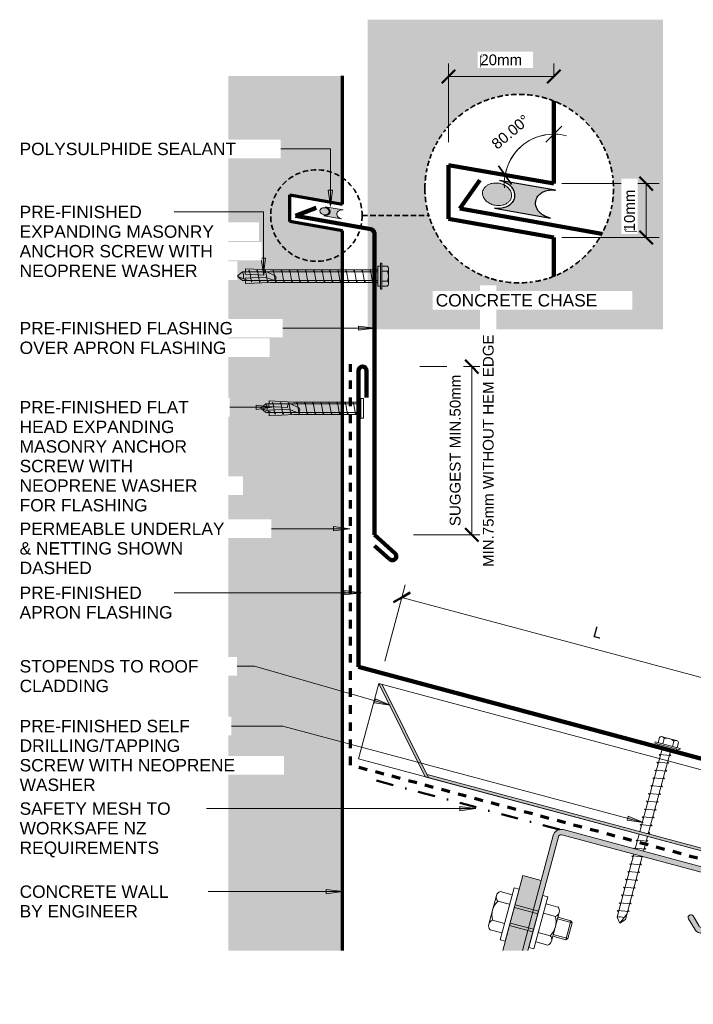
# Model space of a CAD drawing. Header units: millimetres. Extents: x 3431 to 4605, y 1985 to 2854.
# Tile 1 of 3: x 3431 to 3682, y 2489 to 2854. Entities that reach past the tile are written whole.
import ezdxf

# ---------------------------------------------------------------- set-up
doc = ezdxf.new("R2010")
doc.units = ezdxf.units.MM
for name, pattern in [('Dash', [6.35, 3.175, -3.175]), ('Dash dot', [15.875, 6.35, -4.7625, 0, -4.7625]), ('Dash Short', [3, 2, -1])]:
    doc.linetypes.add(name, pattern=pattern)
for name, color, linetype, lineweight in [('A-ANNO-DIMS', 211, 'Continuous', 9), ('A-ANNO-DIMS-2', 211, 'Continuous', 9), ('A-DETL', 90, 'Continuous', 13), ('A-DETL-GENF', 92, 'Continuous', 13), ('A-DETL-THIN', 151, 'Continuous', 13), ('G-ANNO-TEXT', 231, 'Continuous', 9)]:
    doc.layers.add(name, color=color, linetype=linetype, lineweight=lineweight)
doc.styles.add('Arial_1', font='arial.ttf', dxfattribs={"height": 4.6})
doc.styles.add('Arial_2', font='arial.ttf', dxfattribs={"height": 4})
doc.styles.add('Arial_3', font='arial.ttf', dxfattribs={"height": 4})
doc.dimstyles.new('Diagonal', dxfattribs={"dimscale": 304.8, "dimtxt": 4.081038, "dimasz": 0.016404, "dimexe": 0.015748, "dimexo": 0.009843, "dimgap": 0.009843, "dimtad": 1, "dimdec": 0, "dimzin": 0, "dimdsep": 46, "dimtxsty": 'Arial_3', "dimblk1": 'OBLIQUE', "dimblk2": 'OBLIQUE', "dimsah": 1, "dimcen": 0.09, "dimazin": 0, "dimtfac": 1, "dimtdec": 4, "dimtix": 1, "dimtmove": 0, "dimatfit": 3, "dimfxl": 1, "dimtvp": 1, "dimtfill": 1, "dimtolj": 1, "dimtzin": 0, "dimarcsym": 2})
doc.dimstyles.new('Diagonal_-_2_0mm_Arial', dxfattribs={"dimscale": 304.8, "dimtxt": 4.081038, "dimasz": 0.019685, "dimexe": 0.015748, "dimexo": 0.009843, "dimgap": 0.011483, "dimtad": 1, "dimdec": 0, "dimzin": 0, "dimdsep": 46, "dimtxsty": 'Arial_2', "dimblk1": 'OBLIQUE', "dimblk2": 'OBLIQUE', "dimsah": 1, "dimcen": 0.09, "dimdle": 0.015748, "dimazin": 0, "dimtfac": 1, "dimtdec": 4, "dimtix": 1, "dimtmove": 0, "dimatfit": 3, "dimfxl": 1, "dimtvp": 1, "dimtfill": 1, "dimtolj": 1, "dimtzin": 0, "dimarcsym": 2})
doc.dimstyles.new('Diagonal_1', dxfattribs={"dimscale": 304.8, "dimtxt": 4.081038, "dimasz": 0.016404, "dimexe": 0.015748, "dimexo": 0.009843, "dimgap": 0.009843, "dimtad": 1, "dimdec": 0, "dimzin": 0, "dimdsep": 46, "dimtxsty": 'Arial_2', "dimblk1": 'OBLIQUE', "dimblk2": 'OBLIQUE', "dimsah": 1, "dimcen": 0.09, "dimazin": 0, "dimtfac": 1, "dimtdec": 4, "dimtix": 1, "dimtmove": 0, "dimatfit": 3, "dimfxl": 1, "dimtvp": 1, "dimtfill": 1, "dimtolj": 1, "dimtzin": 0, "dimarcsym": 2})

# ---------------------------------------------------------------- blocks, each defined once
blk = doc.blocks.new('Screw4 - Screw 2-5023655-D CR 10 TRANSVERSE APRON')
at = {"layer": 'A-DETL-GENF'}
for p, q in [((-2.76, 3.97), (2.76, 3.97)), ((4.79, 1.5), (-4.79, 1.5)), ((-4.79, 1.5), (-4.79, 1)), ((4.79, 1), (-4.79, 1)), ((-3.67, 1.5), (-3.67, 3.47)), ((-3.67, 1), (-3.67, 0)), ((-3.67, 0), (3.67, 0)), ((-1.85, 1.5), (-1.85, 3.47)), ((-1.6, 0), (-1.6, -32.2)), ((1.6, -32.2), (1.6, 0)), ((1.85, 1.5), (1.85, 3.47)), ((3.67, 1.5), (3.67, 3.47)), ((3.67, 0), (3.67, 1)), ((4.79, 1), (4.79, 1.5)), ((2.17, -1.91), (-2.17, -2.67)), ((-2.17, -2.67), (-1.6, -3)), ((1.6, -1.58), (2.17, -1.91)), ((2.17, -4.91), (-2.17, -5.67)), ((-2.17, -5.67), (-1.6, -6)), ((1.6, -4.58), (2.17, -4.91)), ((2.17, -7.91), (-2.17, -8.67)), ((-2.17, -8.67), (-1.6, -9)), ((2.17, -10.91), (-2.17, -11.67)), ((1.6, -7.58), (2.17, -7.91)), ((1.6, -10.58), (2.17, -10.91)), ((-2.17, -11.67), (-1.6, -12)), ((2.17, -13.91), (-2.17, -14.67)), ((1.6, -13.58), (2.17, -13.91)), ((-2.17, -14.67), (-1.6, -15)), ((2.17, -16.91), (-2.17, -17.67)), ((-2.17, -17.67), (-1.6, -18)), ((1.6, -16.58), (2.17, -16.91)), ((2.17, -19.91), (-2.17, -20.67)), ((-2.17, -20.67), (-1.6, -21)), ((1.6, -19.58), (2.17, -19.91)), ((2.17, -22.91), (-2.17, -23.67)), ((-2.17, -23.67), (-1.6, -24)), ((1.6, -22.58), (2.17, -22.91)), ((1.6, -25.58), (2.17, -25.91)), ((2.17, -25.91), (-2.17, -26.67)), ((-2.17, -26.67), (-1.6, -27)), ((2.17, -28.91), (-2.17, -29.67)), ((1.6, -28.58), (2.17, -28.91)), ((-2.17, -29.67), (-1.6, -30)), ((2.17, -31.91), (0.54, -32.2)), ((1.6, -31.58), (2.17, -31.91)), ((2.17, -34.91), (-2.17, -35.67)), ((-2.17, -35.67), (-1.6, -36)), ((-1.6, -33.2), (-1.6, -38.86)), ((1.6, -38.86), (1.6, -33.2)), ((1.6, -34.58), (2.17, -34.91)), ((2.17, -37.91), (-2.17, -38.67)), ((-2.17, -38.67), (-1.83, -38.86)), ((1.6, -37.58), (2.17, -37.91)), ((2.17, -40.91), (-2.17, -41.67)), ((-2.17, -41.67), (-1.6, -42)), ((-1.6, -40.86), (-1.6, -65.09)), ((1.6, -65.09), (1.6, -40.86)), ((1.6, -43.58), (2.17, -43.91)), ((2.08, -40.86), (2.17, -40.91)), ((2.17, -43.91), (-2.17, -44.67)), ((-2.17, -44.67), (-1.6, -45)), ((2.17, -46.91), (-2.17, -47.67)), ((1.6, -46.58), (2.17, -46.91)), ((-2.17, -47.67), (-1.6, -48)), ((2.17, -49.91), (-2.17, -50.67)), ((-2.17, -50.67), (-1.6, -51)), ((1.6, -49.58), (2.17, -49.91)), ((2.17, -52.91), (-2.17, -53.67)), ((-2.17, -53.67), (-1.6, -54)), ((1.6, -52.58), (2.17, -52.91)), ((2.17, -55.91), (-2.17, -56.67)), ((-2.17, -56.67), (-1.6, -57)), ((1.6, -55.58), (2.17, -55.91)), ((2.17, -58.91), (-2.17, -59.67)), ((-2.17, -59.67), (-1.6, -60)), ((2.17, -61.91), (-2.17, -62.67)), ((1.6, -58.58), (2.17, -58.91)), ((1.6, -61.58), (2.17, -61.91)), ((-2.17, -62.67), (-1.6, -63)), ((-1.6, -65.09), (0, -66.99)), ((0, -66.99), (1.6, -63.04)), ((1.6, -65.09), (0, -66.99))]:
    blk.add_line(p, q, dxfattribs=at)
for centre, radius, start, end in [((-2.76, 2.9), 1.08, 32.3801, 147.6199), ((0, 0.31), 3.67, 59.7274, 120.2726), ((2.76, 2.9), 1.08, 32.3801, 147.6199), ((0.08, -67.71), 3.11, 74.3059, 122.4975)]:
    blk.add_arc(centre, radius, start, end, dxfattribs=at)
blk = doc.blocks.new('Wafer Tek-Concrete - Wafer Tek-Concrete-5025811-D CR 10 TRANSVERSE APRON')
at = {"layer": 'A-DETL-GENF'}
for p, q in [((-3.67, 1), (-3.67, 0)), ((3.67, 1), (-3.67, 1)), ((-3.67, 0), (3.67, 0)), ((-2.3, -24.92), (-2.3, 0)), ((-1.6, 0), (-1.6, -35.19)), ((1.6, -35.19), (1.6, 0)), ((2.3, 0), (2.3, -24.91)), ((3.67, 0), (3.67, 1)), ((2.17, -1.91), (-2.17, -2.67)), ((-2.17, -2.67), (-1.6, -3)), ((1.6, -1.58), (2.17, -1.91)), ((2.17, -4.91), (-2.17, -5.67)), ((-2.17, -5.67), (-1.6, -6)), ((1.6, -4.58), (2.17, -4.91)), ((2.17, -7.91), (-2.17, -8.67)), ((-2.17, -8.67), (-1.6, -9)), ((2.17, -10.91), (-2.17, -11.67)), ((1.6, -7.58), (2.17, -7.91)), ((1.6, -10.58), (2.17, -10.91)), ((-2.17, -11.67), (-1.6, -12)), ((2.17, -13.91), (-2.17, -14.67)), ((1.6, -13.58), (2.17, -13.91)), ((-2.17, -14.67), (-1.6, -15)), ((2.17, -16.91), (-2.17, -17.67)), ((-2.17, -17.67), (-1.6, -18)), ((1.6, -16.58), (2.17, -16.91)), ((2.17, -19.91), (-2.17, -20.67)), ((-2.17, -20.67), (-1.6, -21)), ((1.6, -19.58), (2.17, -19.91)), ((-2.78, -34.04), (-2.3, -24.92)), ((2.17, -22.91), (-2.17, -23.67)), ((-2.17, -23.67), (-1.6, -24)), ((-0.28, -23.2), (-1.54, -25.9)), ((0.32, -26.66), (1.42, -23.99)), ((1.6, -22.58), (2.17, -22.91)), ((1.6, -25.58), (2.17, -25.91)), ((2.3, -24.91), (2.78, -34.04)), ((2.17, -25.91), (-2.17, -26.67)), ((-2.17, -26.67), (-1.6, -27)), ((2.17, -28.91), (-2.17, -29.67)), ((-0.35, -27.18), (-0.71, -34.15)), ((0.71, -34.15), (0.32, -26.66)), ((1.6, -28.58), (2.17, -28.91)), ((-2.17, -29.67), (-1.6, -30)), ((2.17, -31.91), (-2.17, -32.67)), ((-2.17, -32.67), (-1.6, -33)), ((1.6, -31.58), (2.17, -31.91)), ((-0.71, -34.15), (-2.78, -34.04)), ((-1.6, -35.19), (0, -37.09)), ((0, -37.09), (1.6, -33.14)), ((1.6, -35.19), (0, -37.09)), ((2.78, -34.04), (0.71, -34.15))]:
    blk.add_line(p, q, dxfattribs=at)
for centre, radius, start, end in [((0.56, -23.61), 0.936, 335.9847, 154.0673), ((-0.68, -26.3), 0.942, 154.7013, 291.0264), ((0.08, -37.82), 3.11, 74.3059, 122.4975)]:
    blk.add_arc(centre, radius, start, end, dxfattribs=at)
blk = doc.blocks.new('Metalcraft MSS Purlin-150x65 - Metalcraft MSS Purlin-150x65-5024055-D CR 10 TRANSVERSE APRON')
at = {"layer": 'A-DETL-GENF'}
blk.add_hatch(color=256, dxfattribs=at).paths.add_polyline_path([(1.85, -46.79), (2, -46.75), (2, -2.99), (2.03, -2.74), (2.13, -2.5), (2.29, -2.29), (2.5, -2.13), (2.74, -2.03), (2.99, -2), (61.85, -2), (62.11, -2.03), (62.35, -2.13), (62.56, -2.29), (62.71, -2.5), (62.81, -2.74), (62.85, -2.99), (62.85, -20.79), (62.81, -21.06), (62.71, -21.31), (62.54, -21.53), (62.32, -21.7), (62.06, -21.81), (61.79, -21.84), (61.52, -21.81), (61.26, -21.7), (61.04, -21.53), (57.97, -18.46), (57.77, -18.31), (57.53, -18.21), (57.27, -18.17), (57.01, -18.21), (56.77, -18.31), (56.56, -18.46), (56.4, -18.67), (56.3, -18.91), (56.27, -19.17), (56.3, -19.43), (56.4, -19.67), (56.56, -19.88), (59.78, -23.1), (60.4, -23.56), (61.12, -23.84), (61.89, -23.93), (62.66, -23.82), (63.37, -23.52), (63.98, -23.05), (64.45, -22.43), (64.75, -21.71), (64.85, -20.94), (64.85, -3), (64.74, -2.22), (64.45, -1.5), (63.97, -0.88), (63.35, -0.4), (62.62, -0.1), (61.85, 0), (3, 0), (2.22, -0.1), (1.5, -0.4), (0.88, -0.88), (0.4, -1.5), (0.1, -2.22), (0, -3), (0, -47.29), (0.85, -47.06)])
for p, q in [((61.85, 0), (3, 0)), ((0, -3), (0, -47.29)), ((2, -46.75), (2, -2.99)), ((2.99, -2), (61.85, -2)), ((62.85, -2.99), (62.85, -20.79)), ((64.85, -20.94), (64.85, -3)), ((56.56, -19.88), (59.78, -23.1)), ((61.04, -21.53), (57.97, -18.46))]:
    blk.add_line(p, q, dxfattribs=at)
for centre, radius, start, end in [((3, -3), 3, 90, 180), ((61.85, -3), 3, 0, 90), ((2.99, -2.99), 0.993, 90, 180), ((61.85, -2.99), 0.993, 360, 90), ((57.27, -19.17), 1, 45, 225), ((61.85, -20.94), 2.99, 226.0338, 0), ((61.79, -20.79), 1.06, 225, 0)]:
    blk.add_arc(centre, radius, start, end, dxfattribs=at)
blk = doc.blocks.new('Rivets - M8 - Rivets-5026034-D CR 10 TRANSVERSE APRON')
at = {"layer": 'A-DETL-GENF'}
for p, q in [((-2, 7.33), (-6.57, 7.33)), ((-2, -10), (-2, 10)), ((-2, 10), (0, 10)), ((0, 10), (0, -10)), ((9, 10), (9, -10)), ((11, 10), (9, 10)), ((11, -10), (11, 10)), ((11, 7.33), (15.57, 7.33)), ((-7.57, 5.52), (-7.57, -5.52)), ((-2, 3.7), (-6.57, 3.7)), ((0, 4), (9, 4)), ((11, 3.7), (15.57, 3.7)), ((16.57, 5.52), (16.57, -5.52)), ((16.57, 3.67), (21.54, 3.67)), ((21.54, 3.67), (22.2, 3.01)), ((21.54, 3.67), (21.54, -3.67)), ((0, 3), (9, 3)), ((22.2, 3.01), (16.57, 3.01)), ((22.2, -3.01), (22.2, 3.01)), ((0, -3), (9, -3)), ((16.57, -3.01), (22.2, -3.01)), ((21.54, -3.67), (22.2, -3.01)), ((-2, -3.7), (-6.57, -3.7)), ((0, -4), (9, -4)), ((11, -3.7), (15.57, -3.7)), ((16.57, -3.67), (21.54, -3.67)), ((-2, -7.33), (-6.57, -7.33)), ((0, -10), (-2, -10)), ((9, -10), (11, -10)), ((11, -7.33), (15.57, -7.33))]:
    blk.add_line(p, q, dxfattribs=at)
for centre, radius, start, end in [((-5.42, 5.52), 2.15, 122.3801, 237.6199), ((14.42, 5.52), 2.15, 302.3801, 57.6199), ((-0.24, 0), 7.33, 149.7274, 210.2726), ((9.24, 0), 7.33, 329.7274, 30.2726), ((-5.42, -5.52), 2.15, 122.3801, 237.6199), ((14.42, -5.52), 2.15, 302.3801, 57.6199)]:
    blk.add_arc(centre, radius, start, end, dxfattribs=at)
blk = doc.blocks.new('09 Transverse Apron C - T-Rib-5433106-D CR 10 TRANSVERSE APRON')
at = {"layer": 'A-DETL-GENF'}
for points in [[(26.05, -6.98), (8.79, 27.67), (7.51, 28.01), (24.76, -6.63)], [(329.08, -88.18), (329.34, -87.21), (25.45, -5.78), (26.05, -6.98), (294.11, -78.81)]]:
    blk.add_hatch(color=256, dxfattribs=at).paths.add_polyline_path(points)
at = {"layer": 'A-DETL-GENF', "lineweight": 100}
for p, q in [((-23.43, 201.67), (-15.78, 204.61)), ((-23.43, 201.67), (4.55, 196.74)), ((6, 83.21), (6, 194.82)), ((0, 144.16), (0, 34.16)), ((3, 144.16), (3, 134.16)), ((13.55, 76.42), (6, 83.21)), ((11.42, 74.29), (6, 79.18)), ((0, 34.16), (150.75, -6.23))]:
    blk.add_line(p, q, dxfattribs=at)
at = {"layer": 'A-DETL-GENF', "linetype": 'Dash', "lineweight": 70}
for p, q in [((-3, -2.3), (-3, 146.53)), ((328.3, -91.07), (-3, -2.3))]:
    blk.add_line(p, q, dxfattribs=at)
at = {"layer": 'A-DETL-GENF'}
for p, q in [((0, 0), (7.51, 28.01)), ((7.51, 28.01), (24.76, -6.63)), ((8.79, 27.67), (7.51, 28.01)), ((7.51, 28.01), (336.59, -60.16)), ((26.05, -6.98), (8.79, 27.67)), ((0, 0), (329.08, -88.18)), ((24.76, -6.63), (26.05, -6.98)), ((329.34, -87.21), (25.45, -5.78)), ((26.05, -6.98), (329.08, -88.18)), ((329.08, -88.18), (329.34, -87.21))]:
    blk.add_line(p, q, dxfattribs=at)
at = {"layer": 'A-DETL-GENF', "lineweight": 70}
for p, q in [((140.31, -6.54), (149.97, -9.13)), ((140.7, -5.09), (150.36, -7.68)), ((139.79, -8.47), (142.18, -9.11))]:
    blk.add_line(p, q, dxfattribs=at)
at = {"layer": 'A-DETL-GENF', "lineweight": 100}
for centre, radius, start, end in [((4, 194.82), 2, 0, 74), ((1.5, 144.16), 1.5, 360, 180), ((12.54, 75.3), 1.5, 222, 48), ((150.36, -7.68), 1.5, 255, 75)]:
    blk.add_arc(centre, radius, start, end, dxfattribs=at)
at = {"layer": 'A-DETL-GENF', "lineweight": 70}
blk.add_arc((140.3, -6.79), 1.75, 76.7492, 253.2508, dxfattribs=at)
blk.add_open_spline([(142.18, -9.11), (157.62, -11.04), (150.21, -33.14), (166.42, -42.16)], degree=3, dxfattribs=at)
blk = doc.blocks.new('Screw-Concrete - Screw-Concrete-5025096-D CR 10 TRANSVERSE APRON')
at = {"layer": 'A-DETL-GENF'}
for p, q in [((-2.76, 3.97), (2.76, 3.97)), ((4.79, 1.5), (-4.79, 1.5)), ((-4.79, 1.5), (-4.79, 1)), ((4.79, 1), (-4.79, 1)), ((-3.67, 1.5), (-3.67, 3.47)), ((-3.67, 1), (-3.67, 0)), ((-3.67, 0), (3.67, 0)), ((-2.3, -40), (-2.3, 0)), ((-1.85, 1.5), (-1.85, 3.47)), ((-1.6, 0), (-1.6, -50.28)), ((1.6, -50.28), (1.6, 0)), ((1.85, 1.5), (1.85, 3.47)), ((2.3, 0), (2.3, -40)), ((3.67, 1.5), (3.67, 3.47)), ((3.67, 0), (3.67, 1)), ((4.79, 1), (4.79, 1.5)), ((2.17, -1.91), (-2.17, -2.67)), ((-2.17, -2.67), (-1.6, -3)), ((1.6, -1.58), (2.17, -1.91)), ((2.17, -4.91), (-2.17, -5.67)), ((-2.17, -5.67), (-1.6, -6)), ((1.6, -4.58), (2.17, -4.91)), ((2.17, -7.91), (-2.17, -8.67)), ((-2.17, -8.67), (-1.6, -9)), ((2.17, -10.91), (-2.17, -11.67)), ((1.6, -7.58), (2.17, -7.91)), ((1.6, -10.58), (2.17, -10.91)), ((-2.17, -11.67), (-1.6, -12)), ((2.17, -13.91), (-2.17, -14.67)), ((1.6, -13.58), (2.17, -13.91)), ((-2.17, -14.67), (-1.6, -15)), ((2.17, -16.91), (-2.17, -17.67)), ((-2.17, -17.67), (-1.6, -18)), ((1.6, -16.58), (2.17, -16.91)), ((2.17, -19.91), (-2.17, -20.67)), ((-2.17, -20.67), (-1.6, -21)), ((1.6, -19.58), (2.17, -19.91)), ((2.17, -22.91), (-2.17, -23.67)), ((-2.17, -23.67), (-1.6, -24)), ((1.6, -22.58), (2.17, -22.91)), ((1.6, -25.58), (2.17, -25.91)), ((2.17, -25.91), (-2.17, -26.67)), ((-2.17, -26.67), (-1.6, -27)), ((2.17, -28.91), (-2.17, -29.67)), ((1.6, -28.58), (2.17, -28.91)), ((-2.17, -29.67), (-1.6, -30)), ((2.17, -31.91), (-2.17, -32.67)), ((-2.17, -32.67), (-1.6, -33)), ((1.6, -31.58), (2.17, -31.91)), ((2.17, -34.91), (-2.17, -35.67)), ((-2.17, -35.67), (-1.6, -36)), ((1.6, -34.58), (2.17, -34.91)), ((-2.78, -49.13), (-2.3, -40)), ((2.17, -37.91), (-2.17, -38.67)), ((-2.17, -38.67), (-1.6, -39)), ((-0.28, -38.29), (-1.54, -40.98)), ((0.32, -41.74), (1.42, -39.08)), ((1.6, -37.58), (2.17, -37.91)), ((2.3, -40), (2.78, -49.13)), ((2.17, -40.91), (-2.17, -41.67)), ((-2.17, -41.67), (-1.6, -42)), ((-0.35, -42.27), (-0.71, -49.24)), ((0.71, -49.23), (0.32, -41.74)), ((1.6, -40.58), (2.17, -40.91)), ((1.6, -43.58), (2.17, -43.91)), ((2.17, -43.91), (-2.17, -44.67)), ((-2.17, -44.67), (-1.6, -45)), ((2.17, -46.91), (-2.17, -47.67)), ((1.6, -46.58), (2.17, -46.91)), ((-0.71, -49.24), (-2.78, -49.13)), ((-2.17, -47.67), (-1.6, -48)), ((-1.6, -50.28), (0, -52.18)), ((0, -52.18), (1.6, -48.23)), ((1.6, -50.28), (0, -52.18)), ((2.78, -49.13), (0.71, -49.23))]:
    blk.add_line(p, q, dxfattribs=at)
for centre, radius, start, end in [((-2.76, 2.9), 1.08, 32.3801, 147.6199), ((0, 0.31), 3.67, 59.7274, 120.2726), ((2.76, 2.9), 1.08, 32.3801, 147.6199), ((0.56, -38.7), 0.936, 335.9847, 154.0673), ((-0.68, -41.39), 0.942, 154.7013, 291.0264), ((0.08, -52.9), 3.11, 74.3059, 122.4975)]:
    blk.add_arc(centre, radius, start, end, dxfattribs=at)
blk = doc.blocks.new('DIMBLOCK2-D CR 10 TRANSVERSE APRON')
at = {"layer": 'A-ANNO-DIMS-2'}
for p, q in [((3629.76, 2811.6), (3629.76, 2818.2)), ((3629.76, 2811.6), (3629.76, 2811.6)), ((3629.76, 2811.6), (3629.76, 2806.8)), ((3611.66, 2796.42), (3605.16, 2797.57)), ((3611.66, 2796.42), (3616.39, 2795.59))]:
    blk.add_line(p, q, dxfattribs=at)
at = {"layer": 'A-ANNO-DIMS-2', "lineweight": 35}
for p, q in [((3629.76, 2811.6), (3626.76, 2808.6)), ((3629.76, 2811.6), (3632.76, 2814.6)), ((3611.66, 2796.42), (3609.23, 2799.9)), ((3611.66, 2796.42), (3614.1, 2792.95))]:
    blk.add_line(p, q, dxfattribs=at)
at = {"layer": 'A-ANNO-DIMS-2'}
for start, end in [(75.0313, 184.9687), (90, 170)]:
    blk.add_arc((3629.76, 2793.23), 18.37, start, end, dxfattribs=at)
at = {"layer": 'A-ANNO-DIMS-2', "color": 0, "insert": (3606.18, 2808.78), "char_height": 4, "width": 19.363, "attachment_point": 1, "rotation": 40, "line_spacing_factor": 0.941778, "style": 'Arial_2', "bg_fill": 3, "box_fill_scale": 1.25, "bg_fill_color": 256, "bg_fill_true_color": 13158600, "bg_fill_transparency": 0}
blk.add_mtext('80.00°', dxfattribs=at)
blk = doc.blocks.new('_Oblique')
at = {"color": 0, "linetype": 'ByBlock', "lineweight": -2}
blk.add_line((-0.5, -0.5), (0.5, 0.5), dxfattribs=at)
blk = doc.blocks.new('DIMBLOCK3-D CR 10 TRANSVERSE APRON')
at = {"layer": 'A-ANNO-DIMS-2'}
for p, q in [((3664.06, 2793.23), (3632.76, 2793.23)), ((3664.06, 2793.23), (3664.06, 2773.23)), ((3664.06, 2793.23), (3668.86, 2793.23)), ((3664.06, 2773.23), (3632.76, 2773.23)), ((3664.06, 2773.23), (3668.86, 2773.23))]:
    blk.add_line(p, q, dxfattribs=at)
at = {"layer": 'A-ANNO-DIMS-2', "lineweight": 50}
for p, q in [((3664.06, 2793.23), (3661.56, 2795.73)), ((3664.06, 2793.23), (3666.56, 2790.73)), ((3664.06, 2773.23), (3661.56, 2775.73)), ((3664.06, 2773.23), (3666.56, 2770.73))]:
    blk.add_line(p, q, dxfattribs=at)
at = {"layer": 'A-ANNO-DIMS-2', "color": 0, "insert": (3655.87, 2775.51), "char_height": 4, "width": 18.5342, "attachment_point": 1, "rotation": 90, "line_spacing_factor": 0.941778, "style": 'Arial_3', "bg_fill": 3, "box_fill_scale": 1.25, "bg_fill_color": 256, "bg_fill_true_color": 13158600, "bg_fill_transparency": 0}
blk.add_mtext('\u200e10mm', dxfattribs=at)
blk = doc.blocks.new('DIMBLOCK4-D CR 10 TRANSVERSE APRON')
at = {"layer": 'A-ANNO-DIMS-2'}
for p, q in [((3590.66, 2833.01), (3590.66, 2837.81)), ((3629.76, 2833.01), (3629.76, 2837.81)), ((3590.66, 2833.01), (3629.76, 2833.01)), ((3590.66, 2833.01), (3590.66, 2808.67)), ((3629.76, 2833.01), (3629.76, 2832.68))]:
    blk.add_line(p, q, dxfattribs=at)
at = {"layer": 'A-ANNO-DIMS-2', "lineweight": 50}
for p, q in [((3590.66, 2833.01), (3593.16, 2835.51)), ((3629.76, 2833.01), (3632.26, 2835.51)), ((3590.66, 2833.01), (3588.16, 2830.51)), ((3629.76, 2833.01), (3627.26, 2830.51))]:
    blk.add_line(p, q, dxfattribs=at)
at = {"layer": 'A-ANNO-DIMS-2', "color": 0, "insert": (3602.49, 2841.2), "char_height": 4, "width": 18.5342, "attachment_point": 1, "line_spacing_factor": 0.941778, "style": 'Arial_3', "bg_fill": 3, "box_fill_scale": 1.25, "bg_fill_color": 256, "bg_fill_true_color": 13158600, "bg_fill_transparency": 0}
blk.add_mtext('\u200e20mm', dxfattribs=at)
blk = doc.blocks.new('DIMBLOCK5-D CR 10 TRANSVERSE APRON')
at = {"layer": 'A-ANNO-DIMS-2'}
for p, q in [((3573.34, 2639.64), (3574.58, 2644.28)), ((3573.34, 2639.64), (3566.98, 2615.88)), ((3715.55, 2601.54), (3573.34, 2639.64)), ((3715.55, 2601.54), (3716.79, 2606.17)), ((3715.55, 2601.54), (3709.51, 2579.02))]:
    blk.add_line(p, q, dxfattribs=at)
at = {"layer": 'A-ANNO-DIMS-2', "lineweight": 50}
for p, q in [((3573.34, 2639.64), (3570.28, 2637.87)), ((3573.34, 2639.64), (3576.4, 2641.41)), ((3715.55, 2601.54), (3718.61, 2603.3)), ((3715.55, 2601.54), (3712.48, 2599.77))]:
    blk.add_line(p, q, dxfattribs=at)
at = {"layer": 'A-ANNO-DIMS-2', "color": 0, "insert": (3645.08, 2628.9), "char_height": 4, "width": 3.6918, "attachment_point": 1, "rotation": 345, "line_spacing_factor": 0.941778, "style": 'Arial_2', "bg_fill": 3, "box_fill_scale": 1.25, "bg_fill_color": 256, "bg_fill_true_color": 13158600, "bg_fill_transparency": 0}
blk.add_mtext('L', dxfattribs=at)
blk = doc.blocks.new('DIMBLOCK6-D CR 10 TRANSVERSE APRON')
at = {"layer": 'A-ANNO-DIMS-2', "lineweight": 50}
for p, q in [((3599.34, 2725.28), (3596.84, 2727.78)), ((3599.34, 2725.28), (3601.84, 2722.78)), ((3599.34, 2662.83), (3596.84, 2665.33)), ((3599.34, 2662.83), (3601.84, 2660.33))]:
    blk.add_line(p, q, dxfattribs=at)
at = {"layer": 'A-ANNO-DIMS-2'}
for p, q in [((3599.34, 2725.28), (3579.98, 2725.28)), ((3599.34, 2662.83), (3599.34, 2725.28)), ((3599.34, 2725.28), (3604.14, 2725.28)), ((3599.34, 2662.83), (3577.65, 2662.83)), ((3599.34, 2662.83), (3604.14, 2662.83))]:
    blk.add_line(p, q, dxfattribs=at)
at = {"layer": 'A-ANNO-DIMS-2', "color": 0, "char_height": 4, "attachment_point": 1, "rotation": 90, "line_spacing_factor": 0.941778, "style": 'Arial_2', "bg_fill": 3, "box_fill_scale": 1.25, "bg_fill_color": 256, "bg_fill_true_color": 13158600, "bg_fill_transparency": 0}
for s, insert, width in [('MIN.75mm WITHOUT HEM EDGE', (3603.43, 2650.92), 103.5202), ('SUGGEST MIN.50mm', (3591.15, 2666.09), 67.1299)]:
    blk.add_mtext(s, dxfattribs=dict(at, insert=insert, width=width))

msp = doc.modelspace()

# ---------------------------------------------------------------- hatches: boundary and pattern name
at = {"layer": 'A-DETL-GENF'}
h = msp.add_hatch(color=7, dxfattribs=at)
h.paths.add_polyline_path([(3619.95, 2739.1), (3670.26, 2739.1), (3670.26, 2854.1), (3560.61, 2854.1), (3560.61, 2739.1), (3616.91, 2739.1)])
h.paths.add_polyline_path([(3616.91, 2756.38), (3613.87, 2756.51), (3610.83, 2756.91), (3607.85, 2757.57), (3604.95, 2758.49), (3602.11, 2759.66), (3599.41, 2761.07), (3596.84, 2762.7), (3594.41, 2764.57), (3592.16, 2766.63), (3590.11, 2768.88), (3588.24, 2771.31), (3586.6, 2773.88), (3585.2, 2776.58), (3584.02, 2779.41), (3583.1, 2782.32), (3582.45, 2785.27), (3582.05, 2788.29), (3581.91, 2791.38), (3582.05, 2794.47), (3582.45, 2797.48), (3583.1, 2800.44), (3584.02, 2803.34), (3585.2, 2806.17), (3586.6, 2808.88), (3588.24, 2811.44), (3590.11, 2813.88), (3592.16, 2816.13), (3594.41, 2818.18), (3596.84, 2820.05), (3599.41, 2821.69), (3602.11, 2823.09), (3604.95, 2824.27), (3607.85, 2825.18), (3610.83, 2825.84), (3613.87, 2826.24), (3616.91, 2826.38), (3619.95, 2826.24), (3622.99, 2825.84), (3625.97, 2825.18), (3628.87, 2824.27), (3631.71, 2823.09), (3634.41, 2821.69), (3636.98, 2820.05), (3639.41, 2818.18), (3641.66, 2816.13), (3643.71, 2813.88), (3645.58, 2811.44), (3647.22, 2808.88), (3648.62, 2806.17), (3649.8, 2803.34), (3650.72, 2800.44), (3651.37, 2797.48), (3651.77, 2794.47), (3651.91, 2791.38), (3651.77, 2788.29), (3651.37, 2785.27), (3650.72, 2782.32), (3649.8, 2779.41), (3648.62, 2776.58), (3647.22, 2773.88), (3645.58, 2771.31), (3643.71, 2768.88), (3641.66, 2766.63), (3639.41, 2764.57), (3636.98, 2762.7), (3634.41, 2761.07), (3631.71, 2759.66), (3628.87, 2758.49), (3625.97, 2757.57), (3622.99, 2756.91), (3619.95, 2756.51)])
h = msp.add_hatch(dxfattribs=at)
h.set_pattern_fill('FP_1', color=9, style=0, pattern_type=2)
h.set_pattern_definition([(50, (0, 0), (14.575316, -1.275165), [1.524, -16.764]), (355, (0, 0), (-2.81956, 15.284905), [1.219, -13.411]), (100.451, (1.215, -0.106), (11.755714, 14.00984), [1.295, -14.247]), (46.184, (0, 4.064), (21.68615, -3.36392), [2.286, -25.146]), (96.636, (1.807, 3.784), (18.99178, 19.79433), [1.943, -21.371]), (351.184, (0, 4.064), (18.99206, 19.7941), [1.829, -20.117]), (21, (2.032, 3.048), (12.129647, -8.181538), [1.524, -16.764]), (326, (2.032, 3.048), (4.944224, 14.73543), [1.219, -13.411]), (71.451, (3.043, 2.366), (17.073884, 6.554), [1.295, -14.247]), (37.5, (0, 0), (0.2472267, 6.764328), [0.67056, -12.578, 0.67056, -12.944, -13.462]), (37.5, (0, 0), (0.2472267, 6.764328), [-26.863, 0.67056, -12.791]), (7.5, (0, 0), (5.345655, 8.014312), [0.67056, -7.092, 0.67056, -12.273, -5.131]), (7.5, (0, 0), (5.345655, 8.014312), [-20.706, 0.67056, -4.46]), (327.5, (-4.531, 0), (10.847647, -0.4581936), [0.67056, -4.409, 0.67056, -15.179, -21.031]), (327.5, (-4.531, 0), (10.847647, -0.4581936), [-20.93, 0.67056, -20.361]), (317.5, (-6.563, 0), (11.850734, 2.034188), [0.67056, -5.933, 0.67056, -9.855, -14.935]), (317.5, (-6.563, 0), (11.850734, 2.034188), [-17.13, 0.67056, -14.265])])
h.paths.add_polyline_path([(3508.96, 2508.49), (3551.26, 2508.49), (3551.26, 2775.67), (3531.71, 2779.12), (3531.71, 2789.12), (3551.26, 2785.67), (3551.26, 2833.24), (3508.96, 2833.24), (3508.96, 2633.07)])
h = msp.add_hatch(color=10, dxfattribs=at)
h.paths.add_polyline_path([(3628.58, 2780.46), (3627.17, 2780.84), (3625.88, 2781.46), (3624.77, 2782.29), (3623.9, 2783.29), (3623.3, 2784.4), (3623.02, 2785.57), (3623.06, 2786.75), (3623.43, 2787.87), (3624.09, 2788.88), (3625.03, 2789.72), (3626.19, 2790.35), (3627.52, 2790.75), (3628.94, 2790.9), (3630.4, 2790.77), (3609.62, 2794.44), (3611.03, 2794.05), (3612.32, 2793.43), (3613.43, 2792.6), (3614.3, 2791.61), (3614.9, 2790.5), (3615.18, 2789.32), (3615.14, 2788.15), (3614.77, 2787.02), (3614.11, 2786.02), (3613.17, 2785.18), (3612.01, 2784.54), (3610.68, 2784.14), (3609.26, 2784), (3607.81, 2784.13), (3627.52, 2780.65)])
h.paths.add_polyline_path([(3609.35, 2785.09), (3610.74, 2785.28), (3611.83, 2785.65), (3612.79, 2786.26), (3613.51, 2787.02), (3613.95, 2787.88), (3614.1, 2788.88), (3613.99, 2789.76), (3613.54, 2790.77), (3612.88, 2791.62), (3611.91, 2792.4), (3610.74, 2793), (3609.35, 2793.37), (3607.99, 2793.46), (3606.69, 2793.28), (3605.55, 2792.87), (3604.63, 2792.3), (3603.92, 2791.54), (3603.48, 2790.68), (3603.31, 2789.76), (3603.43, 2788.8), (3603.85, 2787.84), (3604.55, 2786.94), (3605.6, 2786.11), (3606.78, 2785.54), (3608.08, 2785.19), (3609.26, 2785.1)])
h = msp.add_hatch(color=10, dxfattribs=at)
h.paths.add_polyline_path([(3550.95, 2780.18), (3550.51, 2780.3), (3550.1, 2780.5), (3549.75, 2780.76), (3549.47, 2781.08), (3549.27, 2781.47), (3549.19, 2781.8), (3549.21, 2782.17), (3549.32, 2782.53), (3549.53, 2782.85), (3549.83, 2783.12), (3550.2, 2783.32), (3550.68, 2783.45), (3551.07, 2783.49), (3551.53, 2783.45), (3544.94, 2784.61), (3545.39, 2784.49), (3545.8, 2784.29), (3546.15, 2784.03), (3546.43, 2783.72), (3546.63, 2783.32), (3546.71, 2782.99), (3546.69, 2782.62), (3546.58, 2782.26), (3546.37, 2781.94), (3546.07, 2781.68), (3545.7, 2781.47), (3545.22, 2781.34), (3544.83, 2781.3), (3544.56, 2781.31), (3550.62, 2780.24)])
h.paths.add_polyline_path([(3544.86, 2781.65), (3545.28, 2781.7), (3545.7, 2781.86), (3545.98, 2782.05), (3546.2, 2782.3), (3546.33, 2782.61), (3546.37, 2782.84), (3546.33, 2783.13), (3546.15, 2783.5), (3545.98, 2783.72), (3545.67, 2783.97), (3545.28, 2784.16), (3544.83, 2784.28), (3544.37, 2784.29), (3544.01, 2784.25), (3543.64, 2784.11), (3543.33, 2783.91), (3543.11, 2783.65), (3542.98, 2783.34), (3542.94, 2783.13), (3542.98, 2782.82), (3543.13, 2782.49), (3543.36, 2782.21), (3543.64, 2781.99), (3544.04, 2781.79), (3544.45, 2781.68), (3544.83, 2781.65)])
msp.add_hatch(color=10, dxfattribs=at).paths.add_polyline_path([(3610.85, 2508.49), (3618.1, 2508.49), (3625.07, 2534.51), (3618.3, 2536.32), (3616.77, 2530.61)])
at = {"layer": 'G-ANNO-TEXT'}
for points in [[(3546.83, 2784.84), (3547.62, 2790.84), (3546.04, 2790.84)], [(3521.93, 2759.6), (3522.72, 2765.6), (3521.14, 2765.6)], [(3563.21, 2739.57), (3557.21, 2740.36), (3557.21, 2738.78)], [(3525.26, 2710.22), (3519.26, 2711.01), (3519.26, 2709.43)], [(3554.03, 2665.11), (3548.03, 2665.9), (3548.03, 2664.32)], [(3558.19, 2641.36), (3552.19, 2642.15), (3552.19, 2640.57)], [(3569.06, 2599.56), (3563.51, 2601.97), (3563.07, 2600.46)], [(3600.87, 2561.21), (3594.87, 2562), (3594.87, 2560.42)], [(3662.97, 2556.06), (3657.38, 2558.37), (3656.97, 2556.85)], [(3551.29, 2530.37), (3545.29, 2531.16), (3545.29, 2529.58)]]:
    msp.add_hatch(color=7, dxfattribs=at).paths.add_polyline_path(points)

# ---------------------------------------------------------------- linework, layer by layer
at = {"layer": 'A-DETL', "lineweight": 70}
for p, q in [((3551.26, 2785.67), (3551.26, 2833.24)), ((3531.71, 2779.12), (3531.71, 2789.12)), ((3531.71, 2789.12), (3551.26, 2785.67)), ((3551.26, 2775.67), (3531.71, 2779.12)), ((3551.26, 2508.49), (3551.26, 2775.67))]:
    msp.add_line(p, q, dxfattribs=at)
at = {"layer": 'A-DETL', "lineweight": 100}
for p, q in [((3629.76, 2793.23), (3629.76, 2823.9)), ((3590.66, 2800.12), (3629.76, 2793.23)), ((3590.66, 2780.12), (3590.66, 2800.12)), ((3629.76, 2773.23), (3590.66, 2780.12)), ((3629.76, 2773.23), (3629.76, 2758.85))]:
    msp.add_line(p, q, dxfattribs=at)
at = {"layer": 'A-DETL', "lineweight": 140}
for q in [(3602.3, 2794.54), (3647.62, 2774.65)]:
    msp.add_line((3594.89, 2783.95), q, dxfattribs=at)
at = {"layer": 'A-DETL', "lineweight": 25}
for p, q in [((3630.4, 2790.77), (3609.62, 2794.44)), ((3607.81, 2784.13), (3628.58, 2780.46))]:
    msp.add_line(p, q, dxfattribs=at)
at = {"layer": 'A-DETL'}
for p, q in [((3551.53, 2783.45), (3544.94, 2784.61)), ((3544.37, 2781.34), (3550.95, 2780.18))]:
    msp.add_line(p, q, dxfattribs=at)
at = {"layer": 'A-DETL', "linetype": 'Dash Short', "lineweight": 35}
msp.add_line((3558.64, 2781.38), (3583.37, 2781.38), dxfattribs=at)
at = {"layer": 'A-DETL', "linetype": 'Dash dot', "lineweight": 50}
msp.add_line((3631.86, 2553.42), (3561.2, 2572.35), dxfattribs=at)
at = {"layer": 'A-DETL', "linetype": 'Dash Short', "lineweight": 35}
msp.add_circle((3541.64, 2781.38), 17, dxfattribs=at)
for start, end in [(100.0274, 107.2206), (81.7728, 98.2272), (72.7794, 79.9726), (117.7794, 125.0286), (108.6381, 116.3619), (63.6381, 71.3619), (54.9714, 62.2206), (126.7728, 143.2272), (36.7728, 53.2272), (144.9714, 152.2206), (27.7794, 35.0286), (153.6381, 161.3619), (18.6381, 26.3619), (162.7794, 169.9341), (10.0659, 17.2206), (171.7728, 180), (351.7728, 8.2272), (180, 188.2272), (190.0659, 197.2206), (342.7794, 349.9341), (198.6381, 206.3619), (333.6381, 341.3619), (207.7794, 215.0286), (324.9714, 332.2206), (216.7728, 233.2272), (306.7728, 323.2272), (234.9714, 242.2206), (243.6381, 251.3619), (288.6381, 296.3619), (297.7794, 305.0286), (252.7794, 259.9726), (261.7728, 278.2272), (280.0274, 287.2206)]:
    msp.add_arc((3616.91, 2791.38), 35, start, end, dxfattribs=at)
at = {"layer": 'A-DETL'}
for points, knots in [([(3609.43, 2793.36), (3608.52, 2793.52), (3607.15, 2793.49), (3605.57, 2792.94), (3604.59, 2792.32), (3603.87, 2791.55), (3603.43, 2790.69), (3603.27, 2789.76), (3603.37, 2788.92), (3603.6, 2788.29), (3603.81, 2787.9), (3604.05, 2787.51), (3604.43, 2787.03), (3605.17, 2786.35), (3606.35, 2785.63), (3607.42, 2785.3), (3607.99, 2785.2)], [0, 0, 0, 0, 0.153846, 0.230769, 0.307692, 0.384615, 0.461538, 0.538462, 0.615385, 0.663462, 0.6875, 0.711538, 0.759615, 0.807692, 0.903846, 1, 1, 1, 1]), ([(3607.99, 2785.2), (3608.91, 2785.04), (3610.27, 2785.07), (3611.86, 2785.62), (3612.84, 2786.24), (3613.56, 2787.01), (3614, 2787.87), (3614.16, 2788.8), (3614.06, 2789.64), (3613.83, 2790.27), (3613.62, 2790.66), (3613.38, 2791.05), (3613, 2791.53), (3612.26, 2792.22), (3611.08, 2792.93), (3610.01, 2793.26), (3609.43, 2793.36)], [0, 0, 0, 0, 0.153846, 0.230769, 0.307692, 0.384615, 0.461538, 0.538462, 0.615385, 0.663462, 0.6875, 0.711538, 0.759615, 0.807692, 0.903846, 1, 1, 1, 1]), ([(3544.88, 2784.27), (3544.59, 2784.32), (3544.16, 2784.31), (3543.66, 2784.14), (3543.35, 2783.94), (3543.12, 2783.7), (3542.98, 2783.42), (3542.93, 2783.13), (3542.96, 2782.86), (3543.05, 2782.63), (3543.15, 2782.44), (3543.3, 2782.26), (3543.53, 2782.05), (3543.9, 2781.82), (3544.25, 2781.71), (3544.43, 2781.68)], [0, 0, 0, 0, 0.153846, 0.230769, 0.307692, 0.384615, 0.461538, 0.538462, 0.615385, 0.663462, 0.711538, 0.759615, 0.807692, 0.903846, 1, 1, 1, 1]), ([(3544.94, 2784.61), (3545.25, 2784.56), (3545.69, 2784.39), (3546.16, 2784.04), (3546.54, 2783.62), (3546.78, 2782.99), (3546.65, 2782.3), (3546.26, 2781.78), (3545.72, 2781.45), (3545.06, 2781.28), (3544.6, 2781.3), (3544.37, 2781.34)], [0, 0, 0, 0, 0.142857, 0.214286, 0.285714, 0.428571, 0.571429, 0.678571, 0.785714, 0.892857, 1, 1, 1, 1]), ([(3544.43, 2781.68), (3544.72, 2781.63), (3545.15, 2781.64), (3545.65, 2781.82), (3545.96, 2782.01), (3546.19, 2782.26), (3546.33, 2782.53), (3546.38, 2782.82), (3546.35, 2783.09), (3546.26, 2783.32), (3546.16, 2783.51), (3546.01, 2783.69), (3545.78, 2783.91), (3545.41, 2784.14), (3545.06, 2784.24), (3544.88, 2784.27)], [0, 0, 0, 0, 0.153846, 0.230769, 0.307692, 0.384615, 0.461538, 0.538462, 0.615385, 0.663462, 0.711538, 0.759615, 0.807692, 0.903846, 1, 1, 1, 1]), ([(3550.95, 2780.18), (3550.64, 2780.24), (3550.21, 2780.4), (3549.73, 2780.75), (3549.36, 2781.18), (3549.12, 2781.8), (3549.24, 2782.49), (3549.64, 2783.01), (3550.18, 2783.35), (3550.84, 2783.51), (3551.3, 2783.49), (3551.53, 2783.45)], [0, 0, 0, 0, 0.142857, 0.214286, 0.285714, 0.428571, 0.571429, 0.678571, 0.785714, 0.892857, 1, 1, 1, 1])]:
    msp.add_open_spline(points, degree=3, knots=knots, dxfattribs=at)
at = {"layer": 'A-DETL', "lineweight": 25}
for points in [[(3609.62, 2794.44), (3610.6, 2794.26), (3611.97, 2793.75), (3613.47, 2792.63), (3614.64, 2791.29), (3615.4, 2789.32), (3615.02, 2787.15), (3613.76, 2785.51), (3612.07, 2784.45), (3610, 2783.94), (3608.54, 2784), (3607.81, 2784.13)], [(3628.58, 2780.46), (3627.6, 2780.64), (3626.23, 2781.15), (3624.73, 2782.27), (3623.56, 2783.6), (3622.8, 2785.57), (3623.18, 2787.75), (3624.44, 2789.39), (3626.13, 2790.45), (3628.21, 2790.96), (3629.66, 2790.9), (3630.4, 2790.77)]]:
    msp.add_open_spline(points, degree=3, knots=[0, 0, 0, 0, 0.142857, 0.214286, 0.285714, 0.428571, 0.571429, 0.678571, 0.785714, 0.892857, 1, 1, 1, 1], dxfattribs=at)
at = {"layer": 'A-DETL-THIN'}
for p, q in [((3618.3, 2536.32), (3610.85, 2508.49)), ((3618.1, 2508.49), (3625.07, 2534.51)), ((3625.07, 2534.51), (3618.3, 2536.32))]:
    msp.add_line(p, q, dxfattribs=at)
at = {"layer": 'G-ANNO-TEXT', "color": 250}
for p, q in [((3515.79, 2806.12), (3514.48, 2806.12)), ((3546.83, 2806.12), (3515.79, 2806.12)), ((3546.83, 2784.84), (3546.83, 2806.12)), ((3547.62, 2790.84), (3546.04, 2790.84)), ((3546.04, 2790.84), (3546.83, 2784.84)), ((3546.83, 2784.84), (3547.62, 2790.84)), ((3511.8, 2782.72), (3481.8, 2782.72)), ((3521.93, 2782.72), (3511.8, 2782.72)), ((3521.93, 2759.6), (3521.93, 2782.72)), ((3522.72, 2765.6), (3521.14, 2765.6)), ((3521.14, 2765.6), (3521.93, 2759.6)), ((3521.93, 2759.6), (3522.72, 2765.6)), ((3515.79, 2739.57), (3515.14, 2739.57)), ((3563.21, 2739.57), (3515.79, 2739.57)), ((3563.21, 2739.57), (3557.21, 2740.36)), ((3557.21, 2740.36), (3557.21, 2738.78)), ((3557.21, 2738.78), (3563.21, 2739.57)), ((3514.04, 2710.22), (3498.87, 2710.22)), ((3525.26, 2710.22), (3514.04, 2710.22)), ((3525.26, 2710.22), (3519.26, 2711.01)), ((3519.26, 2711.01), (3519.26, 2709.43)), ((3519.26, 2709.43), (3525.26, 2710.22)), ((3511.71, 2665.11), (3511.7, 2665.11)), ((3554.03, 2665.11), (3511.71, 2665.11)), ((3554.03, 2665.11), (3548.03, 2665.9)), ((3548.03, 2665.9), (3548.03, 2664.32)), ((3548.03, 2664.32), (3554.03, 2665.11)), ((3501.13, 2641.36), (3481.8, 2641.36)), ((3558.19, 2641.36), (3501.13, 2641.36)), ((3558.19, 2641.36), (3552.19, 2642.15)), ((3552.19, 2642.15), (3552.19, 2640.57)), ((3552.19, 2640.57), (3558.19, 2641.36)), ((3501.13, 2614.04), (3501.12, 2614.04)), ((3518.59, 2614.04), (3501.13, 2614.04)), ((3569.06, 2599.56), (3518.59, 2614.04)), ((3563.51, 2601.97), (3563.07, 2600.46)), ((3563.07, 2600.46), (3569.06, 2599.56)), ((3569.06, 2599.56), (3563.51, 2601.97)), ((3515.58, 2591.86), (3499.4, 2591.86)), ((3529.11, 2591.86), (3515.58, 2591.86)), ((3662.97, 2556.06), (3529.11, 2591.86)), ((3520.96, 2561.21), (3491.73, 2561.21)), ((3600.87, 2561.21), (3520.96, 2561.21)), ((3600.87, 2561.21), (3594.87, 2562)), ((3594.87, 2562), (3594.87, 2560.42)), ((3594.87, 2560.42), (3600.87, 2561.21)), ((3657.38, 2558.37), (3656.97, 2556.85)), ((3656.97, 2556.85), (3662.97, 2556.06)), ((3662.97, 2556.06), (3657.38, 2558.37)), ((3500.25, 2530.37), (3492.25, 2530.37)), ((3551.29, 2530.37), (3500.25, 2530.37)), ((3551.29, 2530.37), (3545.29, 2531.16)), ((3545.29, 2531.16), (3545.29, 2529.58)), ((3545.29, 2529.58), (3551.29, 2530.37))]:
    msp.add_line(p, q, dxfattribs=at)

# ---------------------------------------------------------------- block references
at = {"layer": 'A-DETL-GENF'}
msp.add_blockref('09 Transverse Apron C - T-Rib-5433106-D CR 10 TRANSVERSE APRON', (3557.26, 2579.62), dxfattribs=at)
for name, p, rotation in [('Screw-Concrete - Screw-Concrete-5025096-D CR 10 TRANSVERSE APRON', (3564.41, 2758.88), 269.9999999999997), ('Wafer Tek-Concrete - Wafer Tek-Concrete-5025811-D CR 10 TRANSVERSE APRON', (3558.1, 2709.82), 269.9999999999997), ('Screw4 - Screw 2-5023655-D CR 10 TRANSVERSE APRON', (3671.64, 2583.34), 344.9999999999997), ('Metalcraft MSS Purlin-150x65 - Metalcraft MSS Purlin-150x65-5024055-D CR 10 TRANSVERSE APRON', (3630.33, 2554.17), 344.999999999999), ('Rivets - M8 - Rivets-5026034-D CR 10 TRANSVERSE APRON', (3614.36, 2521.62), 344.9999999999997)]:
    msp.add_blockref(name, p, dxfattribs=dict(at, rotation=rotation))

# ---------------------------------------------------------------- texts
at = {"layer": 'G-ANNO-TEXT', "color": 7, "char_height": 4.6, "attachment_point": 1, "style": 'Arial_1', "bg_fill": 3, "box_fill_scale": 1.25, "bg_fill_color": 256, "bg_fill_true_color": 13158600, "bg_fill_transparency": 0}
for s, insert, width in [('POLYSULPHIDE SEALANT', (3431.44, 2808.42), 95.7215), ('PRE-FINISHED ', (3431.44, 2785.02), 56.1181), ('EXPANDING MASONRY ', (3431.44, 2777.74), 87.7046), ('ANCHOR SCREW WITH ', (3431.44, 2770.46), 88.6666), ('NEOPRENE WASHER', (3431.44, 2763.19), 79.6877), ('PRE-FINISHED FLASHING ', (3431.44, 2741.87), 96.5232), ('OVER APRON FLASHING', (3431.44, 2734.59), 91.713), ('PRE-FINISHED FLAT ', (3431.44, 2712.52), 76.8017), ('HEAD EXPANDING ', (3431.44, 2705.24), 70.7088), ('MASONRY ANCHOR ', (3431.44, 2697.96), 76.1603), ('SCREW WITH ', (3431.44, 2690.69), 53.0717), ('NEOPRENE WASHER ', (3431.44, 2683.41), 81.7721), ('FOR FLASHING', (3431.44, 2676.14), 56.5991), ('PERMEABLE UNDERLAY ', (3431.44, 2667.41), 92.3544), ('& NETTING SHOWN ', (3431.44, 2660.13), 74.5569), ('DASHED', (3431.44, 2652.86), 32.2278), ('PRE-FINISHED ', (3431.44, 2643.66), 56.1181), ('APRON FLASHING', (3431.44, 2636.38), 67.8228), ('STOPENDS TO ROOF ', (3431.44, 2616.34), 79.5274), ('CLADDING', (3431.44, 2609.06), 39.7637), ('PRE-FINISHED SELF ', (3431.44, 2594.16), 77.443), ('DRILLING/TAPPING ', (3431.44, 2586.88), 72.7932), ('WASHER', (3431.44, 2572.33), 34.3122), ('SAFETY MESH TO ', (3431.44, 2563.51), 68.1434), ('WORKSAFE NZ ', (3431.44, 2556.24), 58.8439), ('REQUIREMENTS', (3431.44, 2548.96), 61.5696), ('CONCRETE WALL ', (3431.44, 2532.67), 68.7848), ('BY ENGINEER', (3431.44, 2525.39), 52.1097)]:
    msp.add_mtext(s, dxfattribs=dict(at, insert=insert, width=width))

# ---------------------------------------------------------------- next in the draw order: texts
for s, insert, width in [('CONCRETE CHASE', (3585.93, 2752.22), 71.8312), ('SCREW WITH NEOPRENE ', (3431.44, 2579.61), 97.0042)]:
    msp.add_mtext(s, dxfattribs=dict(at, insert=insert, width=width))

# ---------------------------------------------------------------- next in the draw order: dimensions: what is measured, and where the dimension line sits
at = {"layer": 'A-ANNO-DIMS'}
dim = msp.add_angular_dim_3p(base=(3621.51, 2809.65), center=(3629.76, 2793.23), p1=(3629.76, 2821.2), p2=(3602.21, 2798.09), dimstyle='Diagonal_-_2_0mm_Arial', override={"dimpost": '<>', "dimfxl": 35.961303}, dxfattribs=at)
dim.commit()
dim.dimension.update_dxf_attribs({"geometry": 'DIMBLOCK2-D CR 10 TRANSVERSE APRON', "text_midpoint": (3614.38, 2811.55)})
dim = msp.add_linear_dim(base=(3573.34, 2639.64), p1=(3708.74, 2576.12), p2=(3566.2, 2612.99), angle=345, text='L', dimstyle='Diagonal_1', override={"dimpost": '<>', "dimfxl": 147.228005}, dxfattribs=at)
dim.commit()
dim.dimension.update_dxf_attribs({"geometry": 'DIMBLOCK5-D CR 10 TRANSVERSE APRON', "text_midpoint": (3645.74, 2625.42)})

# ---------------------------------------------------------------- next in the draw order: dimensions: what is measured, and where the dimension line sits
dim = msp.add_linear_dim(base=(3629.76, 2833.01), p1=(3590.66, 2805.67), p2=(3629.76, 2829.68), text='\u200e20mm', dimstyle='Diagonal', override={"dimpost": '<>', "dimfxl": 45.876851}, dxfattribs=at)
dim.commit()
dim.dimension.update_dxf_attribs({"geometry": 'DIMBLOCK4-D CR 10 TRANSVERSE APRON', "text_midpoint": (3610.21, 2838.39)})
for base, p1, p2, text, dimstyle, override, picture, middle in [((3664.06, 2773.23), (3629.76, 2793.23), (3629.76, 2773.23), '\u200e10mm', 'Diagonal', {"dimpost": '<>', "dimfxl": 20}, 'DIMBLOCK3-D CR 10 TRANSVERSE APRON', (3658.68, 2783.23)), ((3599.34, 2725.28), (3574.65, 2662.83), (3576.98, 2725.28), 'SUGGEST MIN.50mm\\XMIN.75mm WITHOUT HEM EDGE', 'Diagonal_1', {"dimpost": '<>', "dimfxl": 62.493561}, 'DIMBLOCK6-D CR 10 TRANSVERSE APRON', (3599.34, 2694.06))]:
    dim = msp.add_linear_dim(base=base, p1=p1, p2=p2, angle=90, text=text, dimstyle=dimstyle, override=override, dxfattribs=at)
    dim.commit()
    dim.dimension.update_dxf_attribs({"geometry": picture, "text_midpoint": middle})

doc.saveas('drawing.dxf')
